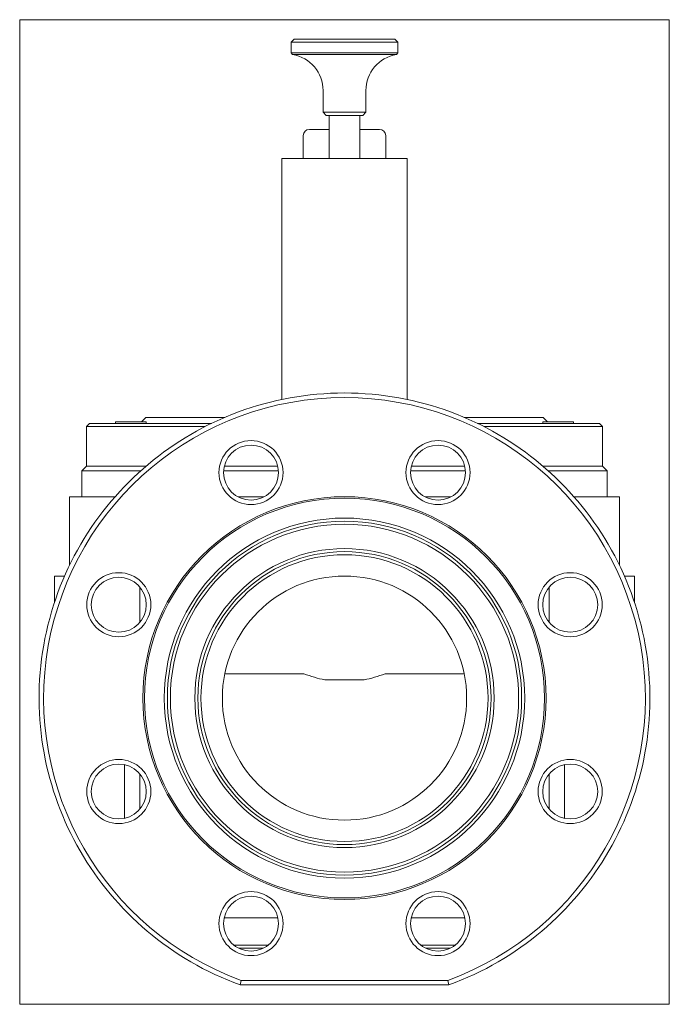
# Model space of a CAD drawing. Extents: x 190 to 402, y 56 to 379.
import ezdxf
from ezdxf.xclip import XClip

# ---------------------------------------------------------------- set-up
doc = ezdxf.new("R2010")
doc.units = 0
doc.header["$LTSCALE"] = 25.4
doc.header["$MEASUREMENT"] = 0
doc.header["$XCLIPFRAME"] = 2
doc.layers.get('0').update_dxf_attribs({"linetype": 'CONTINUOUS'})
for name, color, linetype in [('OBUDOWA', 7, 'CONTINUOUS'), ('WA_102_01_00_011', 7, 'CONTINUOUS'), ('WA_112_01_00_001', 7, 'CONTINUOUS'), ('WA_112_01_03BEZ_', 7, 'CONTINUOUS'), ('WA_114_01_00_006', 7, 'CONTINUOUS'), ('WA_114_01_00_015', 7, 'CONTINUOUS'), ('Ś-009IMBUSM6X20', 7, 'CONTINUOUS')]:
    doc.layers.add(name, color=color, linetype=linetype)

# ---------------------------------------------------------------- blocks, each defined once
blk = doc.blocks.new('SE1')
at = {"layer": 'OBUDOWA', "color": 7, "linetype": 'CONTINUOUS', "lineweight": 0}
for p, q in [((284.61, 342.75), (291.11, 342.75)), ((301.11, 342.75), (307.61, 342.75)), ((282.61, 333.25), (282.61, 340.75)), ((309.61, 340.75), (309.61, 333.25))]:
    blk.add_line(p, q, dxfattribs=at)
for centre, start, end in [((284.61, 340.75), 90, 180), ((307.61, 340.75), 0, 90)]:
    blk.add_arc(centre, 2, start, end, dxfattribs=at)
at = {"layer": 'WA_102_01_00_011', "color": 7, "linetype": 'CONTINUOUS', "lineweight": 0}
for p, q in [((279.61, 372.35), (278.61, 371.35)), ((278.61, 371.35), (278.61, 367.84)), ((278.61, 371.35), (313.61, 371.35)), ((279.61, 372.35), (312.61, 372.35)), ((313.61, 371.35), (312.61, 372.35)), ((313.61, 367.84), (313.61, 371.35)), ((278.61, 367.84), (279.08, 367.28)), ((278.61, 367.84), (313.61, 367.84)), ((279.08, 367.28), (313.14, 367.28)), ((313.14, 367.28), (313.61, 367.84)), ((289.11, 355.44), (289.11, 348.35)), ((303.11, 348.35), (303.11, 355.44)), ((289.11, 348.35), (290.11, 347.35)), ((289.11, 348.35), (303.11, 348.35)), ((290.11, 347.35), (291.11, 347.35)), ((292.79, 347.35), (299.43, 347.35)), ((301.11, 347.35), (302.11, 347.35)), ((302.11, 347.35), (303.11, 348.35))]:
    blk.add_line(p, q, dxfattribs=at)
for centre, start, end in [((277.11, 355.44), 0, 80.5333), ((315.11, 355.44), 99.4667, 180)]:
    blk.add_arc(centre, 12, start, end, dxfattribs=at)
at = {"layer": 'WA_112_01_00_001', "color": 7, "linetype": 'CONTINUOUS', "lineweight": 0}
for p, q in [((212.61, 246.35), (211.61, 245.35)), ((211.61, 245.35), (250.52, 245.35)), ((211.61, 245.35), (211.61, 232.35)), ((212.61, 246.35), (252.52, 246.35)), ((231.11, 248.35), (229.61, 246.85)), ((231.11, 248.35), (256.92, 248.35)), ((335.3, 248.35), (361.11, 248.35)), ((339.7, 246.35), (379.61, 246.35)), ((341.71, 245.35), (380.61, 245.35)), ((362.61, 246.85), (361.11, 248.35)), ((380.61, 245.35), (379.61, 246.35)), ((380.61, 232.35), (380.61, 245.35)), ((211.61, 232.35), (231.12, 232.35)), ((256.74, 232.35), (274.25, 232.35)), ((317.97, 232.35), (335.48, 232.35)), ((361.1, 232.35), (380.61, 232.35))]:
    blk.add_line(p, q, dxfattribs=at)
at = {"layer": 'WA_112_01_03BEZ_', "color": 7, "linetype": 'CONTINUOUS', "lineweight": 0}
for p, q in [((211.61, 232.35), (210.11, 230.85)), ((211.61, 232.35), (231.12, 232.35)), ((256.74, 232.35), (274.25, 232.35)), ((317.97, 232.35), (335.48, 232.35)), ((361.1, 232.35), (380.61, 232.35)), ((382.11, 230.85), (380.61, 232.35)), ((210.11, 230.85), (210.11, 222.35)), ((210.11, 230.85), (229.4, 230.85)), ((256.52, 230.85), (274.48, 230.85)), ((317.75, 230.85), (335.71, 230.85)), ((362.82, 230.85), (382.11, 230.85)), ((382.11, 222.35), (382.11, 230.85)), ((206.11, 222.35), (206.11, 199.94)), ((220.98, 222.35), (206.11, 222.35)), ((269.61, 222.35), (261.25, 222.35)), ((330.87, 222.35), (322.49, 222.35)), ((371.24, 222.35), (386.11, 222.35)), ((386.11, 199.94), (386.11, 222.35)), ((204.46, 196.35), (201.11, 196.35)), ((201.11, 196.35), (201.11, 187.57)), ((391.11, 196.35), (387.76, 196.35)), ((391.11, 196.35), (391.11, 187.57)), ((229.11, 181.24), (229.11, 192.66)), ((363.11, 181.33), (363.11, 192.64)), ((256.92, 164.35), (282.84, 164.35)), ((289.71, 162.35), (302.51, 162.35)), ((309.39, 164.35), (335.3, 164.35)), ((224.11, 116.94), (224.11, 134.53)), ((368.11, 116.94), (368.11, 134.53)), ((229.11, 119.97), (229.11, 131.39)), ((363.11, 120.04), (363.11, 131.37)), ((274.21, 84.35), (256.73, 84.35)), ((335.46, 84.35), (317.97, 84.35)), ((259.95, 75.35), (271.04, 75.35)), ((261.55, 74.35), (269.44, 74.35)), ((321.18, 75.35), (332.27, 75.35)), ((322.78, 74.35), (330.67, 74.35)), ((262.26, 63.85), (261.99, 62.35)), ((330.23, 62.35), (261.99, 62.35)), ((262.26, 63.85), (329.96, 63.85)), ((330.23, 62.35), (329.96, 63.85))]:
    blk.add_line(p, q, dxfattribs=at)
for centre, radius in [((265.5, 230.26), 10.5), ((265.5, 230.26), 9), ((326.73, 230.26), 10.5), ((326.73, 230.26), 9), ((296.11, 156.35), 66), ((296.11, 156.35), 65.5), ((296.11, 156.35), 59), ((296.11, 156.35), 58), ((296.11, 156.35), 57), ((296.11, 156.35), 49), ((296.11, 156.35), 48), ((296.11, 156.35), 47), ((222.2, 186.96), 10.5), ((370.02, 186.96), 10.5), ((222.2, 186.96), 9), ((296.11, 156.35), 40), ((370.02, 186.96), 9), ((222.2, 125.73), 10.5), ((370.02, 125.73), 10.5), ((222.2, 125.73), 9), ((370.02, 125.73), 9), ((265.5, 82.44), 10.5), ((265.5, 82.44), 9), ((326.73, 82.44), 10.5), ((326.73, 82.44), 9)]:
    blk.add_circle(centre, radius, dxfattribs=at)
for radius, start, end in [(100, 289.9484, 250.0516), (98.5, 290.1013, 249.8987)]:
    blk.add_arc((296.11, 156.35), radius, start, end, dxfattribs=at)
for start_param, end_param in [(6.058167, 6.175399), (0.107787, 0.225019)]:
    blk.add_ellipse((296.11, 264.81), major_axis=(0, -103.06), ratio=0.57735, start_param=start_param, end_param=end_param, dxfattribs=at)
at = {"layer": 'WA_114_01_00_006', "color": 7, "linetype": 'CONTINUOUS', "lineweight": 0}
for p, q in [((291.11, 347.35), (291.11, 333.25)), ((292.79, 347.35), (291.11, 347.35)), ((301.11, 347.35), (299.43, 347.35)), ((301.11, 347.35), (301.11, 333.25))]:
    blk.add_line(p, q, dxfattribs=at)
at = {"layer": 'WA_114_01_00_015', "color": 7, "linetype": 'CONTINUOUS', "lineweight": 0}
for p, q in [((275.61, 333.25), (275.61, 254.22)), ((275.61, 333.25), (316.61, 333.25)), ((316.61, 333.25), (316.61, 254.22))]:
    blk.add_line(p, q, dxfattribs=at)
at = {"layer": 'Ś-009IMBUSM6X20', "color": 7, "linetype": 'CONTINUOUS', "lineweight": 0}
for p, q in [((231.13, 246.85), (221.13, 246.85)), ((221.13, 246.85), (221.13, 246.35)), ((231.13, 246.35), (231.13, 246.85)), ((371.09, 246.85), (361.09, 246.85)), ((361.09, 246.85), (361.09, 246.35)), ((371.09, 246.35), (371.09, 246.85))]:
    blk.add_line(p, q, dxfattribs=at)

msp = doc.modelspace()

# ---------------------------------------------------------------- block references
at = {"color": 0, "lineweight": 0}
ref = msp.add_blockref('SE1', (0, 0), dxfattribs=at)
XClip(ref).set_block_clipping_path([(189.7610663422, 55.9961107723), (402.4610693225, 378.6961131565)])
ref.dxf.unprotected_set("ltscale", 0)

doc.saveas('drawing.dxf')
